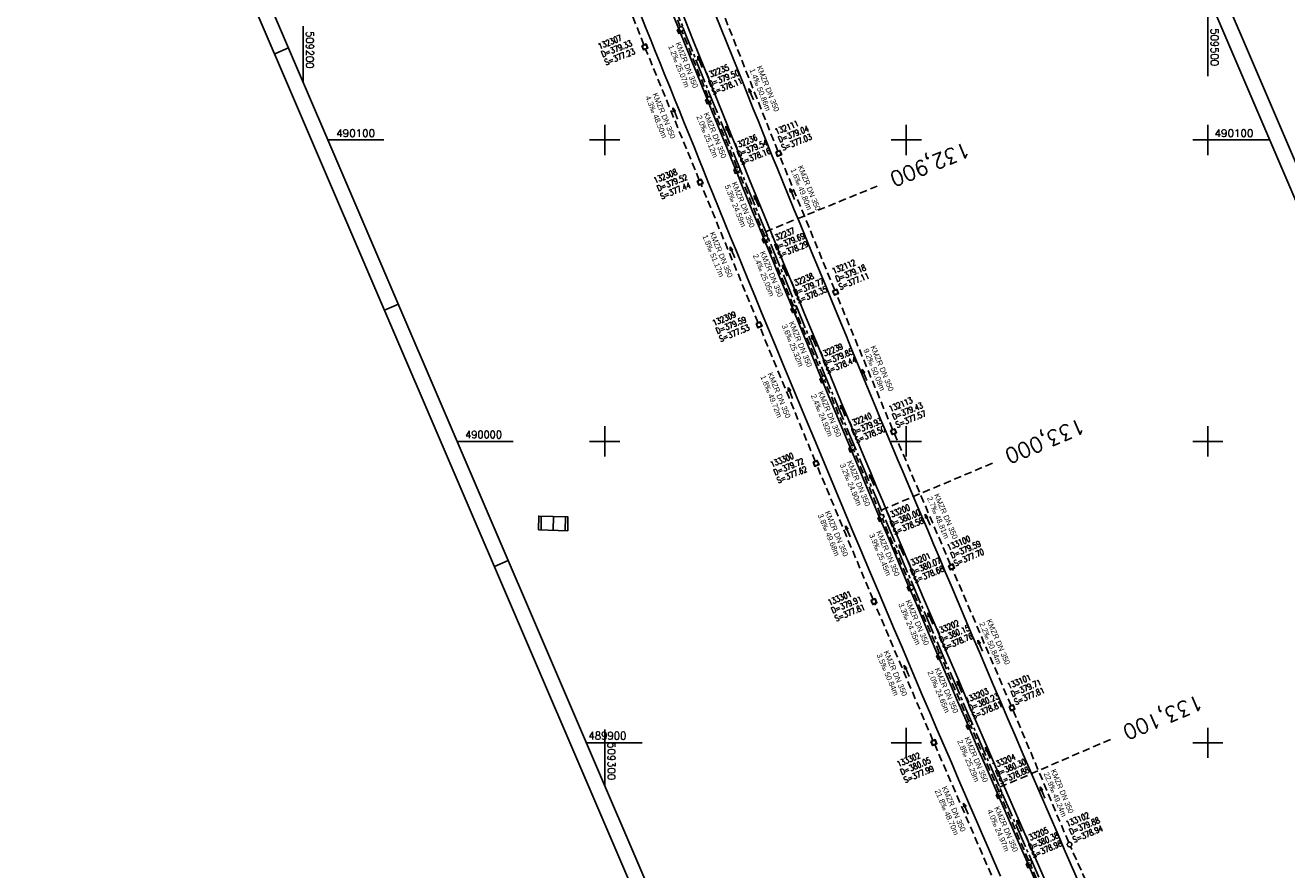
# Model space of a CAD drawing. Extents: x 509108 to 509828, y 489278 to 490439.
# Tile 6 of 9: x 509108 to 509526, y 489858 to 490138. Entities that reach past the tile are written whole.
import ezdxf
from ezdxf.enums import TextEntityAlignment as Align

# ---------------------------------------------------------------- set-up
doc = ezdxf.new("R2010")
doc.units = 0
doc.header["$LTSCALE"] = 10
doc.header["$MEASUREMENT"] = 0
for name, pattern in [('ACHSE', [5.5, 4, -0.5, 0.5, -0.5]), ('LT00', [0]), ('LT17', [0.15, 0.1, -0.05]), ('STRICHLINIE2', [0.375, 0.25, -0.125])]:
    doc.linetypes.add(name, pattern=pattern)
doc.layers.get('0').update_dxf_attribs({"linetype": 'LT00'})
for name, color, linetype in [('-BESCH', 7, 'STRICHLINIE2'), ('-BKAN005', 140, 'LT00'), ('-BSCH005', 5, 'LT00'), ('-Halt-Pfeil', 4, 'LT00'), ('A-TEXT-KILOMETER', 30, 'LT17'), ('AX-020', 250, 'ACHSE'), ('DFK_BEB_SCHR', 254, 'LT00'), ('DFK_BEBAUUNG', 250, 'LT00'), ('RAHMEN', 250, 'Continuous'), ('V_BFBR_BAB', 250, 'LT00'), ('V_KA_MULD', 182, 'LT00'), ('V_KA_PRUF', 182, 'LT00'), ('V_RASTER', 250, 'LT00'), ('V_SINKK', 182, 'LT00')]:
    doc.layers.add(name, color=color, linetype=linetype)
doc.styles.add('Haltungsbeschriftung', font='ARIAL.TTF', dxfattribs={"width": 0.75})
doc.styles.add('Kilometrierung', font='romans.shx')
doc.styles.add('schachtbeschriftung', font='romans.shx', dxfattribs={"width": 0.75, "height": 0.2})
doc.styles.get("Standard").update_dxf_attribs({"font": 'romans.shx', "width": 0.8})

# ---------------------------------------------------------------- blocks, each defined once
blk = doc.blocks.new('SYMB0003')
at = {"color": 0, "linetype": 'ByBlock'}
for p, q in [((-0.015712, 0), (0.010166, 0.012015)), ((0, -0.021257), (-0.015712, 0)), ((0.010166, 0.012015), (0, -0.021257))]:
    blk.add_line(p, q, dxfattribs=at)
for points in [[(-0.031395, 0.499013), (-0.093691, 0.491144), (-0.154509, 0.475528), (-0.21289, 0.452414), (-0.267913, 0.422164), (-0.318712, 0.385257), (-0.364484, 0.342274), (-0.404509, 0.293893), (-0.438154, 0.240877), (-0.464888, 0.184062), (-0.484292, 0.124345), (-0.496058, 0.062667), (-0.5, 0)], [(-0.5, 0), (-0.496058, -0.062667), (-0.484292, -0.124345), (-0.464888, -0.184062), (-0.438154, -0.240877), (-0.404509, -0.293893), (-0.364485, -0.342274), (-0.318712, -0.385257), (-0.267914, -0.422164), (-0.21289, -0.452414), (-0.154509, -0.475529), (-0.093691, -0.491144), (-0.031395, -0.499014), (0.031395, -0.499014)], [(0.5, 0), (0.496057, 0.062667), (0.484292, 0.124345), (0.464888, 0.184062), (0.438153, 0.240877), (0.404509, 0.293893), (0.364484, 0.342274), (0.318712, 0.385257), (0.267913, 0.422164), (0.21289, 0.452414), (0.154509, 0.475528), (0.093691, 0.491144), (0.031395, 0.499013), (-0.031395, 0.499013)], [(0.031395, -0.499014), (0.093691, -0.491144), (0.154509, -0.475529), (0.21289, -0.452414), (0.267914, -0.422164), (0.318712, -0.385257), (0.364485, -0.342274), (0.404509, -0.293893), (0.438154, -0.240877), (0.464889, -0.184062), (0.484292, -0.124345), (0.496058, -0.062667), (0.5, 0)]]:
    blk.add_lwpolyline(points, dxfattribs=at)
blk = doc.blocks.new('SYMB1210')
at = {"color": 0, "linetype": 'ByBlock'}
blk.add_line((0.018815, -0.179014), (0.055623, -0.17119), dxfattribs=at)
for points in [[(-0.2, -0.2, 0), (-0.2, 0.2, 0), (0.2, 0.2, 0), (0.2, -0.2, 0), (-0.2, -0.2, 0)], [(0.018815, 0.179014, 0), (-0.018815, 0.179014, 0), (-0.055623, 0.17119, 0), (-0.09, 0.155885, 0), (-0.120444, 0.133766, 0), (-0.145623, 0.105801, 0), (-0.164438, 0.073213, 0), (-0.176067, 0.037424, 0), (-0.18, 0, 0)], [(-0.18, 0, 0), (-0.176067, -0.037424, 0), (-0.164438, -0.073213, 0), (-0.145623, -0.105801, 0), (-0.120444, -0.133766, 0), (-0.09, -0.155885, 0), (-0.055623, -0.17119, 0), (-0.018815, -0.179014, 0), (0.018815, -0.179014, 0)], [(0.18, 0, 0), (0.176067, 0.037424, 0), (0.164438, 0.073213, 0), (0.145623, 0.105801, 0), (0.120444, 0.133766, 0), (0.09, 0.155885, 0), (0.055623, 0.17119, 0), (0.018815, 0.179014, 0)], [(0.055623, -0.17119, 0), (0.09, -0.155885, 0), (0.120444, -0.133766, 0), (0.145623, -0.105801, 0), (0.164438, -0.073213, 0), (0.176067, -0.037424, 0), (0.18, 0, 0)]]:
    blk.add_polyline3d(points, dxfattribs=at)
blk = doc.blocks.new('SYMB0652')
at = {"color": 0, "linetype": 'ByBlock'}
blk.add_polyline3d([(-0.15, -0.075, 0), (0.15, -0.075, 0), (0.15, 0.075, 0), (-0.15, 0.075, 0), (-0.15, -0.075, 0)], dxfattribs=at)
blk = doc.blocks.new('SYMB0070')
at = {"color": 0, "linetype": 'ByBlock'}
for p, q in [((-0.5, 0), (0.2, 0)), ((0.5, 0), (0.2, 0.1)), ((0.2, 0.1), (0.2, 0)), ((0.468, 0), (0.21, 0.086)), ((0.21, 0.086), (0.21, -0.086)), ((0.21, -0.086), (0.468, 0)), ((0.22, -0.072), (0.437, 0)), ((0.23, -0.058), (0.405, 0)), ((0.24, -0.045), (0.374, 0)), ((0.342, 0), (0.25, 0.031)), ((0.25, 0.031), (0.25, -0.031)), ((0.25, -0.031), (0.342, 0)), ((0.26, -0.017), (0.31, 0)), ((0.27, -0.003), (0.279, 0))]:
    blk.add_line(p, q, dxfattribs=at)
for points in [[(0.2, 0), (0.2, -0.1), (0.5, 0)], [(0.437, 0), (0.22, 0.072), (0.22, -0.072)], [(0.405, 0), (0.23, 0.058), (0.23, -0.058)], [(0.374, 0), (0.24, 0.045), (0.24, -0.045)], [(0.31, 0), (0.26, 0.017), (0.26, -0.017)], [(0.279, 0), (0.27, 0.003), (0.27, -0.003)]]:
    blk.add_lwpolyline(points, dxfattribs=at)

msp = doc.modelspace()

# ---------------------------------------------------------------- linework, layer by layer
at = {"layer": '-BESCH'}
for p, q in [((509313.01, 490131.54), (509294.82, 490177.53)), ((509325.07, 490137.52), (509316.38, 490159.3)), ((509357.41, 490096.25), (509339.22, 490142.14)), ((509334.36, 490114.23), (509325.62, 490136.13)), ((509331.36, 490086.65), (509313.57, 490130.15)), ((509343.82, 490090.96), (509334.92, 490112.84)), ((509376.28, 490050.16), (509357.97, 490094.86)), ((509353.06, 490068.17), (509344.38, 490089.57)), ((509350.88, 490039.35), (509331.93, 490085.26)), ((509362.57, 490045), (509353.62, 490066.79)), ((509395.47, 490003.9), (509376.85, 490048.77)), ((509372.29, 490021.63), (509363.14, 490043.62)), ((509369.8, 489993.37), (509351.45, 490037.96)), ((509381.91, 489998.64), (509372.87, 490020.25)), ((509414.7, 489959.03), (509396.05, 490002.52)), ((509391.49, 489975.65), (509382.49, 489997.25)), ((509388.98, 489947.54), (509370.37, 489991.98)), ((509401.36, 489952.19), (509392.07, 489974.27)), ((509434.75, 489912.31), (509415.29, 489957.65)), ((509410.95, 489929.81), (509401.95, 489950.81)), ((509408.85, 489900.75), (509389.56, 489946.16)), ((509420.7, 489907.17), (509411.54, 489928.43)), ((509453.85, 489866.92), (509435.34, 489910.93)), ((509430.68, 489883.93), (509421.29, 489905.79)), ((509428.25, 489856.09), (509409.44, 489899.37)), ((509440.56, 489861), (509431.27, 489882.55)), ((509474.94, 489820.18), (509454.45, 489865.55)), ((509450.78, 489837.72), (509441.15, 489859.62))]:
    msp.add_line(p, q, dxfattribs=at)
at = {"layer": 'A-TEXT-KILOMETER', "ltscale": 2.5}
for p, q in [((509353.37, 490069.55), (509390.4, 490084.69)), ((509391.7, 489977.19), (509428.56, 489992.75)), ((509430.96, 489885.22), (509467.68, 489901.09))]:
    msp.add_line(p, q, dxfattribs=at)
at = {"layer": 'AX-020', "ltscale": 0.2, "flags": 128}
msp.add_lwpolyline([(509242.7, 490352.17), (509243.97, 490348.77), (509253.93, 490322.3), (509263.96, 490295.86), (509274.07, 490269.44), (509284.26, 490243.05), (509294.52, 490216.7), (509304.85, 490190.37), (509315.26, 490164.07), (509325.74, 490137.8), (509336.29, 490111.56), (509346.92, 490085.34), (509357.63, 490059.16), (509368.41, 490033.01), (509379.26, 490006.89), (509390.18, 489980.81), (509401.18, 489954.75), (509412.26, 489928.72), (509423.4, 489902.73), (509434.62, 489876.76), (509445.92, 489850.83), (509457.28, 489824.93), (509468.72, 489799.06), (509480.24, 489773.23), (509491.82, 489747.43), (509503.48, 489721.66), (509515.22, 489695.92), (509527.02, 489670.22), (509538.9, 489644.55), (509550.85, 489618.91), (509562.87, 489593.31), (509574.97, 489567.74), (509587.13, 489542.21), (509599.37, 489516.71), (509606.6, 489501.76)], dxfattribs=at)
at = {"layer": 'DFK_BEB_SCHR'}
for p, q in [((509219.56, 490073.56), (509219.53, 490073.56)), ((509278.9, 489970.63), (509278.98, 489975.2)), ((509282.98, 489975.1), (509282.9, 489970.51)), ((509286.9, 489970.39), (509286.98, 489975.01))]:
    msp.add_line(p, q, dxfattribs=at)
at = {"layer": 'DFK_BEBAUUNG'}
msp.add_lwpolyline([(509278.06, 489970.66), (509278.14, 489975.22), (509287.76, 489974.99), (509287.74, 489970.36), (509278.06, 489970.66)], dxfattribs=at)
at = {"layer": 'RAHMEN'}
for p, q in [((509190.57, 490128.56), (509195.17, 490130.53)), ((509227.01, 490043.54), (509231.6, 490045.51)), ((509263.45, 489958.52), (509268.04, 489960.49))]:
    msp.add_line(p, q, dxfattribs=at)
for points in [[(509107.85, 490321.58), (509554.94, 489278.35), (509827.93, 489395.34), (509380.83, 490438.57), (509107.85, 490321.58)], [(509122.29, 490300.57), (509486.66, 489450.36), (509750.46, 489563.41), (509386.09, 490413.62), (509122.29, 490300.57)]]:
    msp.add_lwpolyline(points, dxfattribs=at)
at = {"layer": 'V_BFBR_BAB'}
for points in [[(509311.98, 490141.39), (509313.58, 490137.38), (509315.17, 490133.42), (509316.77, 490129.45), (509318.37, 490125.49), (509319.97, 490121.53), (509321.58, 490117.57), (509323.18, 490113.61), (509324.78, 490109.65), (509326.4, 490105.66), (509328.01, 490101.67), (509329.62, 490097.68), (509331.23, 490093.69), (509332.84, 490089.69), (509334.45, 490085.71), (509336.07, 490081.72), (509337.96, 490077.07), (509339.86, 490072.43), (509341.76, 490067.78), (509343.67, 490063.14), (509345.58, 490058.5), (509347.49, 490053.86), (509349.76, 490048.33), (509352.04, 490042.8), (509354.31, 490037.27), (509356.59, 490031.74), (509358.87, 490026.22), (509362.71, 490016.97), (509366.55, 490007.72), (509370.4, 489998.47), (509376.18, 489984.66), (509381.98, 489970.87), (509384.9, 489963.94), (509387.82, 489957.01), (509390.75, 489950.09), (509393.68, 489943.17), (509396.02, 489937.65), (509398.36, 489932.13), (509400.71, 489926.61), (509403.06, 489921.09), (509405.41, 489915.58), (509407.79, 489910.03), (509410.17, 489904.48), (509412.55, 489898.94), (509414.94, 489893.4), (509417.33, 489887.85), (509419.31, 489883.26), (509421.29, 489878.66), (509423.27, 489874.07), (509425.26, 489869.47), (509427.26, 489864.88), (509429.25, 489860.29), (509431.25, 489855.71)], [(509443.21, 489853.28), (509440.81, 489858.76), (509438.41, 489864.25), (509436.41, 489868.84), (509434.41, 489873.44), (509432.42, 489878.04), (509430.43, 489882.65), (509428.45, 489887.25), (509426.46, 489891.85), (509424.1, 489897.35), (509421.73, 489902.85), (509419.37, 489908.35), (509417, 489913.85), (509414.65, 489919.35), (509410.72, 489928.54), (509406.8, 489937.73), (509402.9, 489946.93), (509400.54, 489952.49), (509398.19, 489958.06), (509395.84, 489963.63), (509393.5, 489969.2), (509391.16, 489974.77), (509388.83, 489980.31), (509386.5, 489985.84), (509384.18, 489991.38), (509381.86, 489996.92), (509379.54, 490002.47), (509376.67, 490009.36), (509373.8, 490016.26), (509370.94, 490023.17), (509368.08, 490030.07), (509365.23, 490036.99), (509362.38, 490043.91), (509359.53, 490050.83), (509356.68, 490057.75), (509354.77, 490062.38), (509352.86, 490067.02), (509350.96, 490071.66), (509349.06, 490076.29), (509347.16, 490080.93), (509345.27, 490085.58), (509343.67, 490089.54), (509342.06, 490093.5), (509340.47, 490097.46), (509338.87, 490101.42), (509337.28, 490105.39), (509335.68, 490109.35), (509334.08, 490113.31), (509332.2, 490117.96), (509330.33, 490122.6), (509328.45, 490127.25), (509326.57, 490131.9), (509324.69, 490136.54), (509322.82, 490141.19)], [(509325.66, 490142.23), (509329.37, 490132.97), (509333.1, 490123.71), (509336.83, 490114.46), (509339.62, 490107.54), (509342.41, 490100.63), (509345.21, 490093.72), (509348.02, 490086.81), (509353.71, 490072.86), (509359.43, 490058.93), (509361.71, 490053.4), (509364, 490047.86), (509366.29, 490042.33), (509368.58, 490036.79), (509370.87, 490031.26), (509372.79, 490026.61), (509374.71, 490021.97), (509376.63, 490017.32), (509378.55, 490012.68), (509380.47, 490008.04), (509382.41, 490003.4), (509384.33, 489998.78), (509386.27, 489994.17), (509388.2, 489989.56), (509390.15, 489984.96), (509392.09, 489980.35), (509394.03, 489975.74), (509396.35, 489970.24), (509398.67, 489964.74), (509401, 489959.23), (509403.32, 489953.73), (509405.65, 489948.23), (509409.55, 489939.03), (509413.45, 489929.84), (509417.37, 489920.65), (509420.34, 489913.71), (509423.31, 489906.77), (509426.28, 489899.84), (509429.27, 489892.91), (509435.21, 489879.17), (509441.18, 489865.45), (509444.18, 489858.58), (509447.18, 489851.71)], [(509457.57, 489852.87), (509455.15, 489858.41), (509452.73, 489863.95), (509450.32, 489869.49), (509447.34, 489876.34), (509444.37, 489883.19), (509441.4, 489890.04), (509438.44, 489896.9), (509436.06, 489902.42), (509433.69, 489907.94), (509431.33, 489913.46), (509428.96, 489918.99), (509426.6, 489924.51), (509424.24, 489930.03), (509421.88, 489935.56), (509419.53, 489941.09), (509417.18, 489946.62), (509414.84, 489952.15), (509412.9, 489956.73), (509410.97, 489961.32), (509409.03, 489965.91), (509407.1, 489970.49), (509405.16, 489975.08), (509403.22, 489979.66), (509401.75, 489983.12), (509400.28, 489986.57), (509398.81, 489990.02), (509397.35, 489993.48), (509395.88, 489996.93), (509394.42, 490000.39), (509392.96, 490003.85), (509391.5, 490007.31), (509389.85, 490011.28), (509388.2, 490015.25), (509386.56, 490019.23), (509384.93, 490023.21), (509383.3, 490027.19), (509381.66, 490031.17), (509380.03, 490035.15), (509377.75, 490040.7), (509375.46, 490046.26), (509373.17, 490051.81), (509370.88, 490057.37), (509368.59, 490062.92), (509366.68, 490067.55), (509364.77, 490072.18), (509362.86, 490076.82), (509360.95, 490081.45), (509359.06, 490086.09), (509357.17, 490090.73), (509355.58, 490094.66), (509353.99, 490098.58), (509352.41, 490102.51), (509350.83, 490106.44), (509349.25, 490110.37), (509347.67, 490114.3), (509346.09, 490118.24), (509344.22, 490122.89), (509342.34, 490127.55), (509340.47, 490132.2), (509338.59, 490136.86), (509336.71, 490141.52)]]:
    msp.add_lwpolyline(points, dxfattribs=at)
at = {"layer": 'V_RASTER'}
for p, q in [((509500, 490121.16), (509500, 490147.82)), ((509200, 490137.75), (509200, 490119.25)), ((509300, 490095), (509300, 490105)), ((509400, 490105), (509400, 490095)), ((509500, 490095), (509500, 490105)), ((509208.25, 490100), (509226.75, 490100)), ((509295, 490100), (509305, 490100)), ((509395, 490100), (509405, 490100)), ((509495, 490100), (509520.5, 490100)), ((509300, 489995), (509300, 490005)), ((509400, 490005), (509400, 489995)), ((509500, 489995), (509500, 490005)), ((509269.61, 490000), (509251.11, 490000)), ((509305, 490000), (509295, 490000)), ((509405, 490000), (509395, 490000)), ((509505, 490000), (509495, 490000)), ((509300, 489885.91), (509300, 489904.41)), ((509400, 489905), (509400, 489895)), ((509500, 489895), (509500, 489905)), ((509293.96, 489900), (509312.46, 489900)), ((509395, 489900), (509405, 489900)), ((509495, 489900), (509505, 489900))]:
    msp.add_line(p, q, dxfattribs=at)

# ---------------------------------------------------------------- block references
at = {"layer": '-Halt-Pfeil', "yscale": 3.999999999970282, "zscale": 4}
for p, xscale, rotation in [((509331.58, 490125.88), 3.999999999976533, 111.7469871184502), ((509348.58, 490115.15), 4.000000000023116, 111.6175671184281), ((509323.39, 490108.78), 3.99999999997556, 112.2401871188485), ((509340.96, 490102.7), 3.99999999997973, 112.135217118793), ((509350.31, 490079.67), 3.999999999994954, 112.0687971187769), ((509362.19, 490082.08), 4.000000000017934, 112.2716471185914), ((509342.33, 490062.69), 3.999999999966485, 112.4290571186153), ((509359.7, 490056.66), 3.999999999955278, 112.324107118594), ((509369.34, 490033.35), 4.000000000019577, 112.5899171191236), ((509386.14, 490022.05), 4.000000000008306, 112.5339671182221), ((509361.55, 490016.05), 4.000000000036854, 112.3625771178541), ((509379.01, 490010.17), 3.999999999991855, 112.7122971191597), ((509388.57, 489987.17), 4.000000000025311, 112.6108971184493), ((509407.08, 489973.98), 3.999999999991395, 113.2158971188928), ((509380.6, 489970.15), 3.999999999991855, 112.7122971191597), ((509398.41, 489963.93), 4.000000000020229, 112.8417171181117), ((509407.98, 489941.23), 4.000000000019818, 113.1809171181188), ((509424.48, 489932.22), 4.000000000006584, 113.2228871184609), ((509400.12, 489923.85), 3.999999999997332, 113.0130771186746), ((509417.63, 489918.56), 3.999999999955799, 113.3138071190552), ((509427.03, 489896.65), 3.999999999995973, 113.2263771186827), ((509445.15, 489883.5), 3.999999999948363, 112.8172271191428), ((509419.76, 489878.13), 3.999999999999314, 113.4956471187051), ((509437.43, 489872.45), 3.99999999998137, 113.3103171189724)]:
    msp.add_blockref('SYMB0070', p, dxfattribs=dict(at, xscale=xscale, rotation=rotation))
at = {"layer": 'V_KA_MULD', "yscale": 3.800000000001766, "zscale": 3.8}
for p, xscale, rotation in [((509313.29, 490130.84), 3.800000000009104, 292.1984071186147), ((509357.69, 490095.55), 3.800000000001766, 293.1984071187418), ((509331.64, 490085.96), 3.800000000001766, 293.1984071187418), ((509376.56, 490049.47), 3.800000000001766, 293.1984071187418), ((509351.17, 490038.65), 3.800000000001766, 293.1984071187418), ((509395.76, 490003.21), 3.799999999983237, 292.5555951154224), ((509370.08, 489992.68), 3.800000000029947, 292.2440550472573), ((509415, 489958.34), 3.800000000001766, 293.1984071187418), ((509389.26, 489946.85), 3.800000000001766, 293.1984071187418), ((509435.05, 489911.62), 3.800000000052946, 292.0430329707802), ((509409.14, 489900.06), 3.800000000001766, 293.1984071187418)]:
    msp.add_blockref('SYMB1210', p, dxfattribs=dict(at, xscale=xscale, rotation=rotation))
at = {"layer": 'V_KA_PRUF', "xscale": 1.500000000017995, "yscale": 1.499999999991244, "zscale": 1.5, "rotation": 293.1984071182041}
for p in [(509325.35, 490136.82), (509334.63, 490113.54), (509344.1, 490090.26), (509353.34, 490067.48), (509362.85, 490044.31), (509372.58, 490020.94), (509382.2, 489997.95), (509391.77, 489974.96), (509401.65, 489951.5), (509411.24, 489929.12), (509421, 489906.48), (509430.97, 489883.24), (509454.14, 489866.23), (509440.85, 489860.31)]:
    msp.add_blockref('SYMB0003', p, dxfattribs=at)
at = {"layer": 'V_SINKK', "yscale": 4.500000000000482, "zscale": 4.5}
for p, xscale, rotation in [((509324.64, 490136.06), 4.500000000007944, 292.1984071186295), ((509334.03, 490112.77), 4.500000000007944, 292.1984071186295), ((509343.33, 490089.66), 4.500000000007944, 292.1984071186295), ((509352.78, 490066.59), 4.499999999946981, 293.198407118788), ((509362.3, 490043.45), 4.499999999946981, 293.198407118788), ((509371.9, 490020.22), 4.499999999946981, 293.198407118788), ((509381.49, 489997.2), 4.499999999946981, 293.198407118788), ((509391.13, 489974.18), 4.49999999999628, 292.9253677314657), ((509400.84, 489951.19), 4.499999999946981, 293.198407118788), ((509410.58, 489928.33), 4.499999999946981, 293.198407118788), ((509420.45, 489905.22), 4.499999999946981, 293.198407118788), ((509430.36, 489882.26), 4.499999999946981, 293.198407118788), ((509440.32, 489859.31), 4.499999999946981, 293.198407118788)]:
    msp.add_blockref('SYMB0652', p, dxfattribs=dict(at, xscale=xscale, rotation=rotation))

# ---------------------------------------------------------------- texts
at = {"layer": '-BKAN005', "style": 'Haltungsbeschriftung'}
for s, rotation, width, p in [('1.2‰ 25.07m', 291.747, 0.95, (509321.01, 490131.07)), ('KMZR DN 350', 291.747, 0.95, (509323.39, 490132.02)), ('1.4‰ 50.86m', 291.6176, 0.95, (509347.98, 490123.27)), ('KMZR DN 350', 291.6176, 0.95, (509350.36, 490124.21)), ('4.3‰ 48.50m', 292.2402, 0.95, (509313.43, 490114.21)), ('KMZR DN 350', 292.2402, 0.95, (509315.8, 490115.18)), ('2.0‰ 25.12m', 292.1352, 0.95, (509330.35, 490107.73)), ('KMZR DN 350', 292.1352, 0.95, (509332.72, 490108.7)), ('1.6‰ 49.80m', 292.2717, 0.85, (509361.61, 490090.13)), ('KMZR DN 350', 292.2717, 0.85, (509363.98, 490091.1)), ('5.3‰ 24.59m', 292.0688, 0.95, (509339.71, 490084.71)), ('KMZR DN 350', 292.0688, 0.95, (509342.08, 490085.67)), ('1.8‰ 51.17m', 292.4291, 0.95, (509332.36, 490068.09)), ('KMZR DN 350', 292.4291, 0.95, (509334.72, 490069.07)), ('2.4‰ 25.05m', 292.3241, 0.95, (509349.06, 490061.7)), ('KMZR DN 350', 292.3241, 0.95, (509351.42, 490062.67)), ('3.6‰ 25.32m', 292.5899, 0.95, (509358.65, 490038.38)), ('KMZR DN 350', 292.5899, 0.95, (509361.01, 490039.37)), ('9.2‰ 50.09m', 292.534, 0.95, (509385.72, 490030.35)), ('KMZR DN 350', 292.534, 0.95, (509388.08, 490031.33)), ('1.8‰ 49.72m', 292.3626, 0.95, (509351.58, 490021.46)), ('KMZR DN 350', 292.3626, 0.95, (509353.95, 490022.43)), ('2.4‰ 24.92m', 292.7123, 0.95, (509368.31, 490015.18)), ('KMZR DN 350', 292.7123, 0.95, (509370.67, 490016.17)), ('3.2‰ 24.90m', 292.6109, 0.95, (509377.92, 489992.21)), ('KMZR DN 350', 292.6109, 0.95, (509380.28, 489993.19)), ('2.7‰ 48.81m', 293.2159, 0.95, (509406.8, 489981.2)), ('KMZR DN 350', 293.2159, 0.95, (509409.15, 489982.21)), ('3.8‰ 49.68m', 292.7123, 0.95, (509370.59, 489975.5)), ('KMZR DN 350', 292.7123, 0.95, (509372.96, 489976.49)), ('3.9‰ 25.45m', 292.8417, 0.95, (509387.62, 489968.95)), ('KMZR DN 350', 292.8417, 0.95, (509389.98, 489969.94)), ('3.3‰ 24.35m', 293.1809, 0.95, (509397.32, 489945.97)), ('KMZR DN 350', 293.1809, 0.95, (509399.67, 489946.98)), ('2.2‰ 50.84m', 293.2229, 0.95, (509424.15, 489939.54)), ('KMZR DN 350', 293.2229, 0.95, (509426.5, 489940.55)), ('3.5‰ 50.84m', 293.0131, 0.95, (509390.09, 489929.15)), ('KMZR DN 350', 293.0131, 0.95, (509392.45, 489930.15)), ('2.0‰ 24.65m', 293.3138, 0.95, (509406.98, 489923.44)), ('KMZR DN 350', 293.3138, 0.95, (509409.33, 489924.45)), ('2.8‰ 25.29m', 293.2264, 0.95, (509416.85, 489900.52)), ('KMZR DN 350', 293.2264, 0.95, (509419.21, 489901.53)), ('22.9‰ 49.24m', 292.8172, 0.8, (509445.49, 489889.77)), ('KMZR DN 350', 292.8172, 0.8, (509447.85, 489890.77)), ('21.8‰ 48.70m', 293.4957, 0.95, (509409.37, 489884.08)), ('KMZR DN 350', 293.4957, 0.95, (509411.72, 489885.1)), ('4.0‰ 24.97m', 293.3103, 0.95, (509426.77, 489877.42)), ('KMZR DN 350', 293.3103, 0.95, (509429.12, 489878.43))]:
    msp.add_text(s, height=1.8, rotation=rotation, dxfattribs=dict(at, width=width)).set_placement(p)
at = {"layer": '-BSCH005', "style": 'schachtbeschriftung', "width": 0.75}
for s, rotation, p in [('132307', 21.5825, (509298.29, 490130.05)), ('D=379.33', 21.5825, (509299.35, 490127.37)), ('S=377.23', 21.5825, (509300.41, 490124.7)), ('132235', 21.747, (509333.85, 490120.23)), ('D=379.50', 21.747, (509334.92, 490117.56)), ('S=378.11', 21.747, (509335.98, 490114.88)), ('132111', 21.6176, (509356.93, 490101.74)), ('132236', 22.1352, (509343.27, 490096.95)), ('D=379.04', 21.6176, (509357.99, 490099.06)), ('S=377.03', 21.6176, (509359.05, 490096.38)), ('D=379.54', 22.1352, (509344.36, 490094.29)), ('S=378.16', 22.1352, (509345.44, 490091.62)), ('132308', 22.2402, (509316.73, 490085.55)), ('D=379.52', 22.2402, (509317.82, 490082.89)), ('S=377.44', 22.2402, (509318.91, 490080.22)), ('132237', 22.0688, (509355.68, 490066.06)), ('D=379.69', 22.0688, (509356.76, 490063.39)), ('S=378.29', 22.0688, (509357.85, 490060.72)), ('132112', 22.2717, (509375.9, 490055.52)), ('132238', 22.3241, (509362, 490051)), ('D=379.18', 22.2717, (509376.99, 490052.85)), ('S=377.11', 22.2717, (509378.08, 490050.19)), ('D=379.77', 22.3241, (509363.09, 490048.33)), ('S=378.35', 22.3241, (509364.19, 490045.67)), ('132309', 22.4291, (509336.23, 490038.25)), ('D=379.59', 22.4291, (509337.33, 490035.59)), ('S=377.53', 22.4291, (509338.43, 490032.93)), ('132239', 22.5899, (509371.69, 490027.62)), ('D=379.85', 22.5899, (509372.8, 490024.96)), ('S=378.44', 22.5899, (509373.91, 490022.3)), ('132113', 22.534, (509394.75, 490009.75)), ('132240', 22.7123, (509381.3, 490004.63)), ('D=379.43', 22.534, (509395.85, 490007.09)), ('S=377.57', 22.534, (509396.95, 490004.43)), ('D=379.93', 22.7123, (509382.41, 490001.97)), ('S=378.50', 22.7123, (509383.53, 489999.31)), ('133300', 22.3626, (509355.36, 489991.33)), ('D=379.72', 22.3626, (509356.46, 489988.66)), ('S=377.62', 22.3626, (509357.56, 489986)), ('133200', 22.6109, (509393.95, 489974.2)), ('D=380.00', 22.6109, (509395.06, 489971.54)), ('S=378.58', 22.6109, (509396.16, 489968.88)), ('133100', 23.2159, (509414.03, 489963.76)), ('D=379.59', 23.2159, (509415.17, 489961.11)), ('S=377.70', 23.2159, (509416.3, 489958.46)), ('133201', 22.8417, (509400.74, 489958.18)), ('D=380.07', 22.8417, (509401.86, 489955.53)), ('S=378.68', 22.8417, (509402.98, 489952.87)), ('133301', 22.7123, (509374.51, 489945.5)), ('D=379.91', 22.7123, (509375.62, 489942.84)), ('S=377.81', 22.7123, (509376.73, 489940.18)), ('133202', 23.1809, (509410.29, 489935.79)), ('D=380.15', 23.1809, (509411.42, 489933.14)), ('S=378.76', 23.1809, (509412.56, 489930.49)), ('133101', 23.2229, (509434.03, 489917.78)), ('133203', 23.3138, (509420.03, 489913.15)), ('D=379.71', 23.2229, (509435.16, 489915.13)), ('S=377.81', 23.2229, (509436.3, 489912.48)), ('D=380.23', 23.3138, (509421.17, 489910.5)), ('S=378.81', 23.3138, (509422.31, 489907.86)), ('133302', 23.0131, (509397.38, 489891.89)), ('D=380.05', 23.0131, (509398.51, 489889.24)), ('133204', 23.2264, (509428.99, 489891.4)), ('D=380.30', 23.2264, (509430.12, 489888.75)), ('S=377.99', 23.0131, (509399.63, 489886.58)), ('S=378.88', 23.2264, (509431.26, 489886.11)), ('133102', 22.8172, (509453.42, 489872.07)), ('133205', 23.3103, (509439.88, 489866.98)), ('D=379.88', 22.8172, (509454.54, 489869.42)), ('S=378.94', 22.8172, (509455.66, 489866.76)), ('D=380.38', 23.3103, (509441.02, 489864.33)), ('S=378.98', 23.3103, (509442.16, 489861.69))]:
    msp.add_text(s, height=2, rotation=rotation, dxfattribs=at).set_placement(p)
at = {"layer": 'A-TEXT-KILOMETER', "style": 'Kilometrierung'}
for s, rotation, p in [('132,900', 202.3027, (509395.03, 490086.59)), ('133,000', 202.828, (509433.17, 489994.69)), ('133,100', 202.6999, (509472.27, 489903.07))]:
    msp.add_text(s, height=5, rotation=rotation, dxfattribs=at).set_placement(p, align=Align.MIDDLE_RIGHT)
at = {"layer": 'V_RASTER'}
for s, rotation, width, p in [(' 509200', 269.9994, 0.965, (509201, 490137.75)), (' 509500', 269.9994, 0.969, (509501, 490138.66)), (' 490100', 359.9994, 1.002, (509209.25, 490101)), (' 490100', 359.9994, 1.002, (509500.5, 490101)), (' 490000', 359.9994, 0.948, (509252.11, 490001)), (' 489900', 359.9994, 0.979, (509292.92, 489901.1)), (' 509300', 269.9994, 0.979, (509301.01, 489901.85))]:
    msp.add_text(s, height=2.5, rotation=rotation, dxfattribs=dict(at, width=width)).set_placement(p)

doc.saveas('drawing.dxf')
